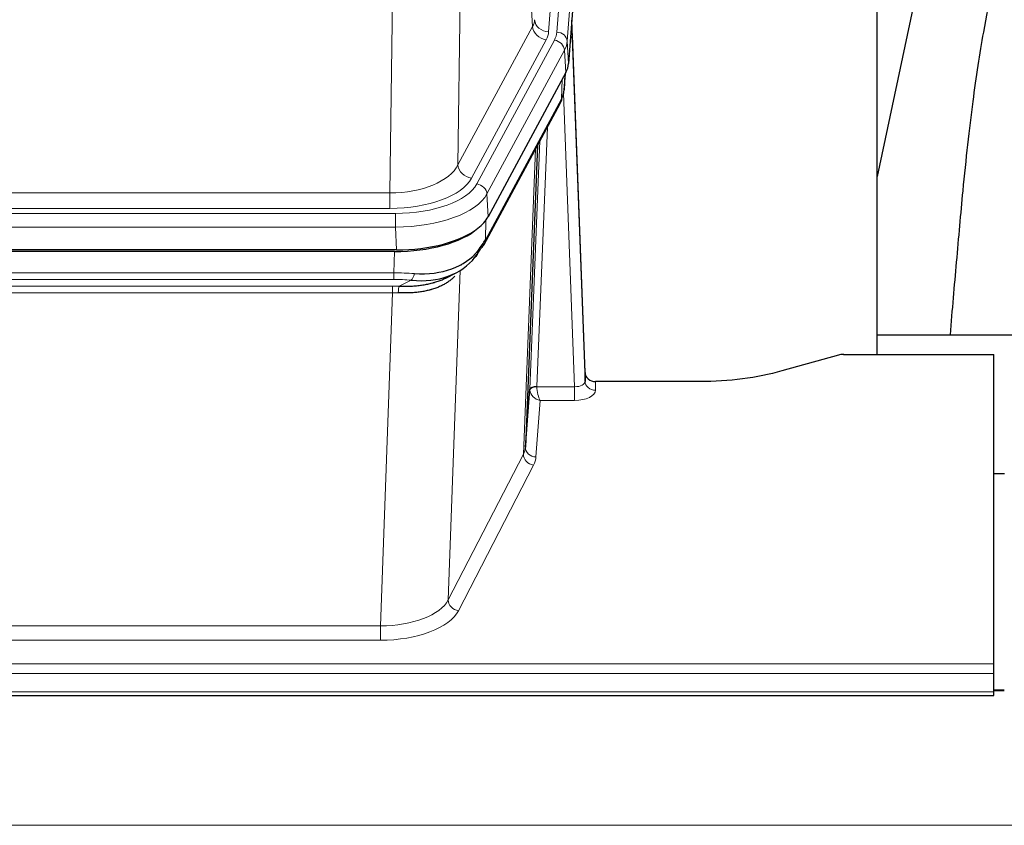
# Model space of a CAD drawing. Header units: inches. Extents: x 0 to 23760, y -13 to 16800.
# Tile 122 of 256: x 5211 to 5493, y 13694 to 13924. Entities that reach past the tile are written whole.
import ezdxf

# ---------------------------------------------------------------- set-up
doc = ezdxf.new("R2010")
doc.units = ezdxf.units.IN
doc.layers.add('1', color=7, linetype='Continuous', true_color=0xffffff)
doc.layers.add('254', color=7, linetype='Continuous', true_color=0xffffff)
doc.styles.add('latin_extended', font='simplex.shx')
doc.dimstyles.get("Standard").update_dxf_attribs({"dimtxt": 0.18, "dimasz": 0.18, "dimexe": 0.18, "dimexo": 0.0625, "dimgap": 0.09, "dimtad": 0, "dimtih": 1, "dimtoh": 1, "dimdec": 4, "dimzin": 0, "dimdsep": 46, "dimtxsty": 'Standard', "dimcen": 0.09, "dimadec": 0, "dimazin": 0, "dimtfac": 1, "dimtdec": 4, "dimtofl": 0, "dimtmove": 0, "dimatfit": 3, "dimfxl": 1, "dimtolj": 1, "dimtzin": 0, "dimarcsym": 0})

# ---------------------------------------------------------------- blocks, each defined once
blk = doc.blocks.new('_U5')
at = {"layer": '254', "color": 3, "linetype": 'Continuous', "lineweight": 13, "transparency": 16777216}
for p, q in [((8914, 13844.79), (8914, 9822.41)), ((1028.02, 13489.8), (1028.02, 9822.41)), ((1168.02, 9862.41), (8774, 9862.41))]:
    blk.add_line(p, q, dxfattribs=at)
at = {"layer": '254', "color": 3, "transparency": 16777216}
for points in [[(1168.02, 9885.74), (1168.02, 9839.07), (1028.02, 9862.41)], [(8774, 9839.07), (8774, 9885.74), (8914, 9862.41)]]:
    blk.add_solid(points, dxfattribs=at)
at = {"layer": 'Defpoints', "color": 0, "transparency": 16777216}
for p in [(8914, 13884.79), (1028.02, 13529.8), (8914, 9862.41)]:
    blk.add_point(p, dxfattribs=at)
at = {"layer": '254', "color": 2, "lineweight": 13, "transparency": 16777216, "insert": (4727.68, 10072.41), "char_height": 140, "attachment_point": 1, "style": 'latin_extended'}
blk.add_mtext('\\A1;7886', dxfattribs=at)

msp = doc.modelspace()

# ---------------------------------------------------------------- linework, layer by layer
at = {"layer": '1', "color": 110, "linetype": 'Continuous', "lineweight": 13}
for p, q in [((5375.757, 14093.059), (5362.69, 13920.286)), ((5365.038, 13920.134), (5378.148, 14093.494)), ((5381.143, 14090.924), (5368.032, 13917.564)), ((5358.117, 13921.803), (5353.766, 13996.055)), ((5337.723, 13957.911), (5336.765, 13882.26)), ((5317.323, 13874.225), (5318.291, 13950.721)), ((5336.765, 13882.26), (5358.117, 13921.803)), ((5340.641, 13878.452), (5361.993, 13917.995)), ((5342.166, 13876.777), (5364.34, 13917.843)), ((5368.032, 13917.564), (5368.405, 13911.191)), ((5367.247, 13914.986), (5345.073, 13873.921)), ((5367.621, 13908.614), (5367.247, 13914.986)), ((5367.136, 13903.688), (5367.491, 13908.372)), ((5366.351, 13901.109), (5366.57, 13906.667)), ((5370.118, 13818.865), (5366.987, 13902.717)), ((5344.604, 13860.834), (5366.351, 13901.109)), ((5362.334, 13893.004), (5359.312, 13818.952)), ((5357.314, 13818.186), (5360.207, 13889.064)), ((5355.5, 13799.558), (5358.967, 13886.769)), ((5104.68, 13874.225), (5317.323, 13874.225)), ((5317.323, 13869.811), (5317.323, 13874.225)), ((5345.073, 13873.921), (5345.366, 13867.399)), ((5317.323, 13869.811), (5104.68, 13869.811)), ((5103.091, 13868.387), (5318.911, 13868.387)), ((5318.911, 13864.482), (5318.911, 13868.387)), ((5344.78, 13866.469), (5344.604, 13860.834)), ((5318.911, 13864.482), (5103.091, 13864.482)), ((5319.204, 13857.961), (5318.911, 13864.482)), ((5318.422, 13851.388), (5318.613, 13857.479)), ((5337.451, 13852.083), (5334.015, 13757.943)), ((5337.714, 13853.748), (5337.676, 13853.654)), ((5103.58, 13851.388), (5318.422, 13851.388)), ((5318.422, 13849.523), (5103.58, 13849.523)), ((5318.422, 13849.523), (5318.422, 13851.388)), ((5319.993, 13847.549), (5323.446, 13849.294)), ((5103.922, 13847.58), (5318.08, 13847.58)), ((5318.08, 13845.715), (5318.08, 13847.58)), ((5318.08, 13845.715), (5103.922, 13845.715)), ((5314.606, 13750.539), (5318.08, 13845.715)), ((5359.313, 13818.865), (5370.118, 13818.865)), ((5370.118, 13818.865), (5370.118, 13814.95)), ((5376.098, 13820.312), (5376.109, 13817.864)), ((5360.276, 13814.95), (5359.082, 13798.801)), ((5370.118, 13814.95), (5360.276, 13814.95)), ((5334.015, 13757.943), (5355.5, 13799.558)), ((5358.408, 13796.495), (5336.923, 13754.88)), ((5107.396, 13750.539), (5314.606, 13750.539)), ((5314.606, 13750.539), (5314.606, 13746.438)), ((5314.606, 13746.438), (5107.396, 13746.438)), ((4933.001, 13739.677), (5490.001, 13739.677)), ((4933.001, 13736.943), (5490.001, 13736.943)), ((4933.001, 13731.695), (5490.001, 13731.695)), ((5489.962, 13731.96), (5492.936, 13731.96)), ((2938.501, 13693.566), (7695.501, 13693.566))]:
    msp.add_line(p, q, dxfattribs=at)
at = {"layer": '1', "color": 2, "linetype": 'Continuous', "lineweight": 25}
for p, q in [((5381.523, 14084.645), (5368.405, 13911.191)), ((5456.661, 13828.079), (5456.661, 14016.88)), ((5475.184, 13966.799), (5456.661, 13878.905)), ((5373.1, 13822.934), (5369.342, 13923.572)), ((5369.422, 13919.179), (5373.11, 13820.397)), ((5367.621, 13908.614), (5345.366, 13867.399)), ((5367.13, 13903.575), (5367.493, 13908.377)), ((5367.307, 13908.032), (5367.136, 13903.688)), ((5367.13, 13903.575), (5367.136, 13903.688)), ((5344.245, 13859.504), (5365.992, 13899.779)), ((5359.513, 13887.779), (5356.085, 13801.568)), ((5319.204, 13857.961), (5102.798, 13857.961)), ((5318.613, 13857.479), (5103.389, 13857.479)), ((5333.31, 13849.916), (5336.103, 13851.327)), ((5456.664, 13833.652), (5528.661, 13833.652)), ((5445.545, 13827.884), (5429.38, 13823.353)), ((5447.044, 13828.079), (5490.001, 13828.079)), ((5490.001, 13739.677), (5490.001, 13828.079)), ((5373.11, 13820.397), (5373.1, 13822.934)), ((5356.085, 13801.568), (5357.314, 13818.186)), ((5406.001, 13820.312), (5376.098, 13820.312)), ((5490.001, 13794.114), (5493.001, 13794.114)), ((5490.001, 13736.943), (5490.001, 13739.677)), ((5490.001, 13731.695), (5490.001, 13736.943)), ((5492.936, 13732.186), (5489.962, 13732.186)), ((5490.001, 13730.68), (5490.001, 13731.695)), ((4933.001, 13730.68), (5490.001, 13730.68))]:
    msp.add_line(p, q, dxfattribs=at)
at = {"layer": '1', "color": 110, "linetype": 'Continuous', "lineweight": 13}
for centre, major_axis, ratio, start_param, end_param in [((5338.672, 13924.224), (-20.038, 0.241), 0.4621297, 2.903225, 3.1123764), ((5362.69, 13923.834), (3.989, -0.302), 0.8864705, 3.2608937, 4.7793301), ((5369.422, 13917.026), (-0.214, 6.443), 0.0117452, 5.0526437, 5.774114), ((5361.993, 13921.543), (3.52, -1.9), 0.8606628, 3.6289862, 5.1474227), ((5338.672, 13920.676), (-24.033, 0.005), 0.4611335, 2.8976848, 3.1068362), ((5341.02, 13920.524), (-24.033, 0.005), 0.4611335, 2.8976848, 3.1068362), ((5365.038, 13917.473), (2.991, -0.226), 0.8864705, 0.119301, 1.6377375), ((5364.34, 13915.181), (2.64, -1.425), 0.8606628, 0.4873936, 2.00583), ((5341.02, 13917.863), (27.028, 0.171), 0.4605352, 6.0362132, 6.2453646), ((5366.424, 13919.088), (2.998, 0.112), 0.4302668, 5.7021495, 6.2671208), ((5362.472, 13901.679), (3.52, -1.9), 0.8606628, 0.0000038, 0.4001271), ((5339.342, 13883.9), (27.538, 20.422), 0.1820485, 5.9117294, 5.9437096), ((5317.402, 13884.832), (20.002, 0.126), 0.5302672, 4.7050812, 6.0263936), ((5340.641, 13882), (-3.52, 1.9), 0.8606628, 0.4873936, 2.00583), ((5317.402, 13881.284), (24.002, 0.049), 0.477994, 4.708097, 6.0294094), ((5318.86, 13879.485), (-24.02, 0.03), 0.4619935, 1.5735185, 2.8978281), ((5342.166, 13874.116), (2.64, -1.425), 0.8606628, 0.4873936, 2.00583), ((5318.86, 13876.824), (27.018, 0.111), 0.4567867, 4.7124116, 6.0367213), ((5340.725, 13861.404), (3.52, -1.9), 0.8606628, 0.0000038, 0.4001271), ((5317.772, 13843.954), (27.015, 0.091), 0.2751837, 1.3250001, 1.545831), ((5317.772, 13840.119), (23.017, 0.318), 0.4083138, 1.3161001, 1.5369309), ((5323.446, 13853.13), (-0.368, -3.983), 0.2964475, 0.3019504, 1.0888865), ((5317.29, 13837.768), (24.025, 0.387), 0.4081205, 1.4515093, 1.5313568), ((5319.993, 13843.714), (0.131, 3.998), 0.1099517, 0.2897867, 1.0584981), ((5317.29, 13833.933), (20.023, 0.877), 0.5868265, 1.4258227, 1.5056703), ((5360.311, 13818.059), (-2.996, 0.15), 0.8842152, 0.0089586, 0.104724), ((5359.312, 13818.091), (1.998, -0.082), 0.4302193, 1.5883537, 3.1255299), ((5359.313, 13818.004), (-1.996, -0.13), 0.4297663, 4.6843512, 6.2157251), ((5360.311, 13818.92), (1.001, 0.011), 0.9036674, 3.0949666, 3.190732), ((5360.276, 13817.574), (-0.506, 2.997), 0.2740591, 1.0794715, 2.5891813), ((5370.105, 13820.488), (-3.004, 0.138), 0.5390598, 1.5996723, 3.1704686), ((5376.109, 13820.488), (-3, -0.013), 0.8746179, 0.0299147, 1.5670846), ((5360.276, 13817.574), (-2.669, 1.608), 0.8008031, 0.5106166, 2.0203264), ((5370.105, 13817.864), (-6.003, 0.008), 0.4854373, 1.5734916, 3.1442879), ((5336.083, 13801.823), (20.016, 0.121), 0.4848834, 6.0350943, 6.2444185), ((5359.082, 13801.425), (2.992, -0.221), 0.8740585, 3.1714428, 4.7769181), ((5358.408, 13799.118), (2.666, -1.376), 0.8484453, 3.5215353, 5.1252561), ((5336.083, 13799.199), (23.014, 0.002), 0.4845187, 6.038018, 6.2473422), ((5314.6, 13760.213), (20.013, 0.104), 0.483363, 4.7101919, 6.0355739), ((5336.923, 13757.504), (2.666, -1.376), 0.8484453, 3.5215353, 5.1252561), ((5314.6, 13757.589), (-23.012, 0.004), 0.4845836, 1.5711584, 2.8965404)]:
    msp.add_ellipse(centre, major_axis=major_axis, ratio=ratio, start_param=start_param, end_param=end_param, dxfattribs=at)
at = {"layer": '1', "color": 2, "linetype": 'Continuous', "lineweight": 25}
for centre, major_axis, ratio, start_param, end_param in [((5341.385, 13911.63), (-27.037, 0.006), 0.4611335, 2.8976848, 3.1068362), ((5340.492, 13913.176), (-26.161, 11.46), 0.4493681, 3.1218709, 3.267222), ((5339.342, 13883.9), (27.174, 22.247), 0.2659539, 6.0029095, 6.0348898), ((5362.638, 13902), (3.584, -1.776), 0.8816114, 6.2824956, 6.6531678), ((5319.146, 13870.445), (-27.023, 0.034), 0.4619935, 2.6128783, 2.8978281), ((5318.587, 13869.954), (-27.01, 0.015), 0.4618579, 1.5720062, 2.656), ((5319.146, 13870.445), (-27.023, 0.034), 0.4619935, 1.5735185, 2.6128783), ((5317.772, 13843.954), (27.355, 20.182), 0.1876908, 5.6857719, 5.9066027), ((5318.675, 13872.772), (-25.329, 12.681), 0.6929209, 2.1169098, 3.0007467), ((5320.469, 13841.092), (23.434, 19.972), 0.1471226, 5.6997031, 5.9205339), ((5338.948, 13858.722), (3.195, -2.407), 0.6715965, 6.033487, 6.820423), ((5340.725, 13861.404), (3.52, -1.9), 0.8606628, 5.9153676, 6.2831892), ((5318.675, 13872.772), (-23.359, 16.381), 0.7286412, 2.2260513, 3.1098882), ((5340.847, 13851.232), (-3.388, 2.127), 0.8041825, 6.1083502, 6.2835535), ((5447.047, 13826.622), (-3, 0.002), 0.4856498, 4.7136997, 5.2369038), ((5376.098, 13823.025), (-3, 0.002), 0.9042699, 0.0343167, 1.5714866)]:
    msp.add_ellipse(centre, major_axis=major_axis, ratio=ratio, start_param=start_param, end_param=end_param, dxfattribs=at)
for points, knots in [([(5504.354, 13966.744), (5503.281, 13965.307), (5500.082, 13960.689), (5496.186, 13953.345), (5491.115, 13940.322), (5487.318, 13923.471), (5483.764, 13900.062), (5481.276, 13877.752), (5479.307, 13855.078), (5478.03, 13840.824), (5477.467, 13833.716)], [0, 0, 0, 0, 0.0311815, 0.102256, 0.2036886, 0.4272981, 0.5831533, 0.7568126, 0.8818694, 1, 1, 1, 1]), ([(5335.885, 13850.444), (5335.679, 13850.224), (5335.458, 13850.009), (5334.974, 13849.573), (5334.709, 13849.354), (5334.286, 13849.035), (5334.142, 13848.93), (5333.919, 13848.776), (5333.843, 13848.725), (5333.691, 13848.624), (5333.614, 13848.574), (5333.225, 13848.328), (5332.903, 13848.14), (5332.233, 13847.785), (5331.539, 13847.448), (5330.797, 13847.151), (5330.032, 13846.874), (5329.637, 13846.745), (5329.179, 13846.612), (5329.128, 13846.597), (5329.026, 13846.568), (5328.974, 13846.554), (5328.819, 13846.511), (5328.508, 13846.429), (5328.193, 13846.352), (5327.558, 13846.208), (5327.128, 13846.123), (5326.254, 13845.975), (5325.81, 13845.912), (5324.908, 13845.806), (5324.45, 13845.763), (5323.753, 13845.714), (5323.519, 13845.7), (5323.165, 13845.683), (5323.047, 13845.678), (5322.809, 13845.669), (5322.69, 13845.665), (5322.094, 13845.648), (5321.614, 13845.644), (5320.648, 13845.653), (5320.163, 13845.666), (5319.674, 13845.686)], [0, 0, 0, 0, 0.0671642, 0.0671642, 0.1389208, 0.1389208, 0.1747991, 0.1747991, 0.1927382, 0.1927382, 0.2106774, 0.2106774, 0.282434, 0.282434, 0.3541906, 0.4259472, 0.4259472, 0.4977038, 0.4977038, 0.5066734, 0.5066734, 0.5156429, 0.5156429, 0.5335821, 0.5694604, 0.5694604, 0.641217, 0.641217, 0.7129736, 0.7129736, 0.7847302, 0.7847302, 0.8206085, 0.8206085, 0.8385476, 0.8385476, 0.8564868, 0.8564868, 0.9282434, 0.9282434, 1, 1, 1, 1]), ([(5319.993, 13847.549), (5320.511, 13847.54), (5321.026, 13847.538), (5322.051, 13847.55), (5322.561, 13847.565), (5323.196, 13847.595), (5323.322, 13847.601), (5323.576, 13847.615), (5323.702, 13847.623), (5324.078, 13847.648), (5324.328, 13847.667), (5325.069, 13847.731), (5325.556, 13847.784), (5326.515, 13847.908), (5326.987, 13847.981), (5327.916, 13848.147), (5328.372, 13848.24), (5329.046, 13848.397), (5329.269, 13848.452), (5329.6, 13848.539), (5329.709, 13848.569), (5329.873, 13848.614), (5329.928, 13848.63), (5330.036, 13848.661), (5330.523, 13848.802), (5330.991, 13848.955), (5331.797, 13849.246), (5332.495, 13849.525), (5333.149, 13849.834), (5333.43, 13849.976)], [0, 0, 0, 0, 0.1020877, 0.1020877, 0.2041754, 0.2041754, 0.2296973, 0.2296973, 0.2552192, 0.2552192, 0.3062631, 0.3062631, 0.4083508, 0.4083508, 0.5104385, 0.5104385, 0.6125262, 0.6125262, 0.66357, 0.66357, 0.6890919, 0.6890919, 0.7018529, 0.7018529, 0.7146139, 0.8167015, 0.8167015, 0.9187892, 1, 1, 1, 1]), ([(5429.38, 13823.353), (5425.847, 13822.363), (5422.045, 13821.598), (5414.162, 13820.573), (5410.082, 13820.312), (5406.001, 13820.312)], [0, 0, 0, 0, 0.5, 0.5, 1, 1, 1, 1])]:
    msp.add_open_spline(points, degree=3, knots=knots, dxfattribs=at)
msp.add_open_spline([(5365.992, 13899.779), (5366.113, 13900.002), (5366.223, 13900.224)], degree=2, dxfattribs=at)

# ---------------------------------------------------------------- dimensions: what is measured, and where the dimension line sits
at = {"layer": '254', "color": 2, "linetype": 'Continuous', "lineweight": 13}
dim = msp.add_linear_dim(base=(8914.001, 9862.408), p1=(1028.021, 13529.802), p2=(8914.001, 13884.794), dimstyle='Standard', override={"dimscale": 40, "dimtxt": 3.5, "dimasz": 3.5, "dimexe": 1, "dimexo": 1, "dimgap": 1.75, "dimtad": 1, "dimtih": 1, "dimtoh": 0, "dimdec": 0, "dimlfac": 1, "dimzin": 8, "dimdsep": 46, "dimlunit": 2, "dimtxsty": 'latin_extended', "dimsah": 1, "dimse1": 0, "dimse2": 0, "dimsd1": 0, "dimsd2": 0, "dimclrd": 3, "dimclre": 3, "dimclrt": 2, "dimtol": 0, "dimtm": -0.1, "dimtfac": 0.714286, "dimtdec": 3, "dimtofl": 1, "dimtmove": 0, "dimtzin": 8, "dimlwd": 13, "dimlwe": 13}, dxfattribs=at)
dim.commit()
dim.dimension.update_dxf_attribs({"geometry": '_U5', "text_midpoint": (4971.011, 9862.408), "dimtype": 160})

doc.saveas('drawing.dxf')
